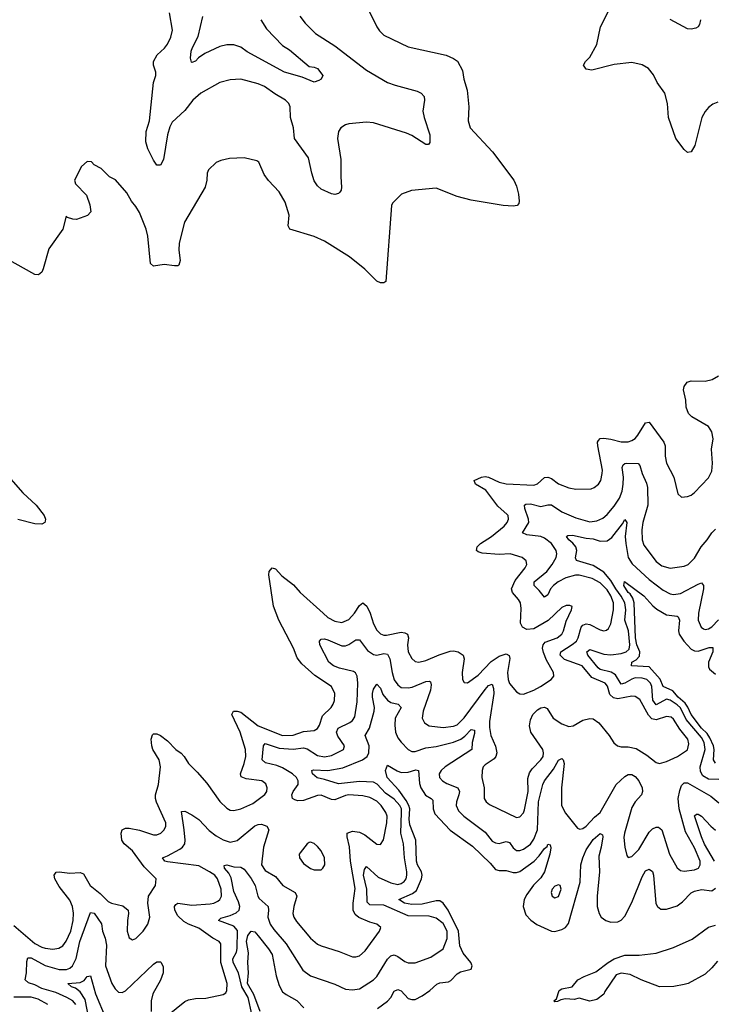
# Model space of a CAD drawing. Header units: inches. Extents: x 1843162 to 1959474, y 907081 to 1016326.
# Tile 245 of 256: x 1912164 to 1916143, y 920630 to 926270. Entities that reach past the tile are written whole.
import ezdxf

# ---------------------------------------------------------------- set-up
doc = ezdxf.new("R2010")
doc.units = ezdxf.units.IN
doc.header["$MEASUREMENT"] = 0
doc.layers.add('B9912', color=7, linetype='Continuous')

msp = doc.modelspace()

# ---------------------------------------------------------------- linework, layer by layer
at = {"layer": 'B9912', "color": 5}
for points, elevation in [([(1916163.2, 925796.8), (1916134.1, 925785.9), (1916110, 925767.8), (1916090, 925743.6), (1916071.4, 925710), (1916031.5, 925548.5), (1916010, 925512.7), (1915990, 925509.5), (1915970, 925527), (1915922.6, 925590), (1915881.8, 925710), (1915874.2, 925790), (1915859.7, 925850), (1915815.6, 925910), (1915794.6, 925954.6), (1915766, 925990), (1915730, 926011.3), (1915670, 926025.1), (1915570, 926013.7), (1915441, 925981), (1915410, 925986.9), (1915394.5, 926010), (1915405.1, 926030), (1915430, 926054.9), (1915470, 926128.4), (1915490.7, 926229.3), (1915571.3, 926390)], 680), ([(1914150.5, 926350), (1914210.4, 926230), (1914225.7, 926205.7), (1914250, 926181.3), (1914390, 926115.3), (1914607.3, 926067.3), (1914650, 926048.5), (1914671.5, 926031.6), (1914699.9, 925979.9), (1914708.7, 925930), (1914727.3, 925867.3), (1914737, 925770), (1914732.4, 925690), (1914744.4, 925650), (1914872.7, 925512.7), (1914994.3, 925350), (1915010, 925317.3), (1915022, 925270), (1915024.4, 925230), (1915022.5, 925217.5), (1915014.2, 925205.8), (1914990, 925202.4), (1914933.4, 925206.6), (1914750, 925236.1), (1914670, 925256.4), (1914550, 925304.4), (1914408.4, 925291.6), (1914351.3, 925270), (1914300.5, 925219.5), (1914293.7, 925206.3), (1914260.5, 924770), (1914250, 924762.4), (1914230, 924762.6), (1914210, 924772), (1914140.7, 924840.7), (1914052.6, 924912.6), (1913910, 925002.4), (1913850, 925028), (1913711.6, 925070), (1913701.8, 925090), (1913706.9, 925150), (1913684.7, 925224.7), (1913650, 925283.7), (1913588.3, 925348.3), (1913564.2, 925384.2), (1913534.2, 925454.2), (1913521.5, 925461.5), (1913450, 925478.7), (1913365.3, 925474.7), (1913316.1, 925463.9), (1913290, 925452), (1913244.9, 925410), (1913238, 925390), (1913236.5, 925350), (1913226.7, 925310), (1913108.2, 925110), (1913076.8, 924990), (1913075.4, 924950), (1913082.7, 924890), (1913076.3, 924863.7), (1913070, 924859.6), (1913050, 924860.4), (1912991.8, 924868.2), (1912930, 924858), (1912913.6, 924873.6), (1912897.3, 925030), (1912887.9, 925070), (1912850, 925166.6), (1912830, 925200.7), (1912805.1, 925230), (1912777.5, 925277.5), (1912712.1, 925352.1), (1912678, 925370), (1912630, 925418), (1912590, 925438), (1912575.3, 925455.3), (1912550, 925458), (1912518, 925430), (1912478, 925350), (1912482.8, 925330), (1912545.5, 925265.5), (1912566.4, 925210), (1912570.3, 925169.7), (1912552, 925148), (1912490, 925125.6), (1912467.7, 925127.7), (1912437.5, 925137.5), (1912430, 925144), (1912410.4, 925070), (1912330, 924958), (1912297.8, 924842.2), (1912290, 924824.5), (1912271.3, 924808.7), (1912250, 924811.2), (1912090, 924900.5)], 680), ([(1913768.4, 926290), (1913798.7, 926250), (1913858.4, 926190), (1913970, 926121.2), (1914150, 925980.2), (1914270, 925911.2), (1914314.5, 925894.5), (1914440.4, 925860.4), (1914463, 925850), (1914481.3, 925830), (1914482.6, 925810), (1914474.1, 925745.9), (1914480.2, 925710), (1914513.1, 925610), (1914513.7, 925566.3), (1914505.2, 925554.8), (1914490, 925554.7), (1914410, 925607.1), (1914380.6, 925620.6), (1914190, 925679.5), (1914150, 925682.4), (1914050, 925674), (1914030, 925668.2), (1914003.7, 925650), (1913990, 925629.2), (1913985.2, 925590), (1914003.2, 925470), (1914002.9, 925370), (1914007.6, 925310), (1914005.7, 925294.3), (1913998, 925282), (1913990, 925274.5), (1913970, 925269.4), (1913950, 925272), (1913890, 925299.6), (1913870, 925317.6), (1913850, 925347.3), (1913836.5, 925390), (1913818.3, 925478.3), (1913739, 925590), (1913733.2, 925650), (1913715.4, 925710), (1913713.5, 925770), (1913705.7, 925790), (1913686, 925810), (1913625, 925845), (1913567, 925887), (1913530, 925902.6), (1913430, 925928.4), (1913370, 925926), (1913310, 925909.8), (1913201.5, 925850), (1913155.5, 925810), (1913110, 925749.8), (1913036.6, 925683.4), (1913023.6, 925656.4), (1913011.4, 925610), (1912988.4, 925470), (1912970, 925436), (1912950, 925436.2), (1912930, 925465.1), (1912898, 925530), (1912887.2, 925570), (1912888.5, 925630), (1912908.2, 925690), (1912930.6, 925910), (1912942.8, 925950), (1912944.2, 925970), (1912930.9, 926010), (1912929.8, 926030), (1912950.6, 926069.4), (1912993.2, 926106.8), (1913009.7, 926130), (1913030, 926170.8), (1913039.1, 926210), (1913021.6, 926310)], 660), ([(1913544.3, 926270), (1913577.8, 926217.8), (1913670, 926122.6), (1913710, 926097.8), (1913821.7, 926001.7), (1913850, 925998.9), (1913870.4, 925990), (1913900.7, 925950), (1913891.3, 925930), (1913877.5, 925922.5), (1913850, 925912), (1913781.2, 925941.2), (1913680.7, 925970), (1913466.7, 926086.7), (1913430, 926113.2), (1913390, 926126.2), (1913350, 926126.4), (1913310, 926116.1), (1913223.8, 926076.2), (1913187.6, 926052.4), (1913170, 926033.3), (1913150, 926025.6), (1913147.6, 926027.6), (1913141.4, 926050), (1913146.9, 926090), (1913152.8, 926110), (1913186, 926174), (1913212.5, 926287.5)], 640), ([(1916064.4, 926270), (1916057.6, 926242.4), (1916050.4, 926229.6), (1916038.4, 926221.6), (1916010, 926215.1), (1915990, 926218), (1915890, 926271.8)], 660), ([(1912130, 921082), (1912250, 920979.6), (1912290, 920957.8), (1912310, 920951.3), (1912353, 920947), (1912387.9, 920952.1), (1912410, 920965), (1912430, 920991.3), (1912456.7, 921050), (1912469.5, 921110), (1912471.6, 921151.6), (1912466.1, 921190), (1912450, 921227.9), (1912390, 921304.6), (1912364.3, 921350), (1912361.8, 921370), (1912372.9, 921387.1), (1912390, 921390.1), (1912450, 921380.7), (1912510, 921385), (1912530, 921377.6), (1912568.3, 921310), (1912625.1, 921265.1), (1912670, 921218.7), (1912690, 921209), (1912754, 921194.1), (1912784.5, 921170), (1912786.8, 921150), (1912780.6, 921110), (1912779, 921050), (1912790.4, 921010.4), (1912810, 921000.4), (1912830, 921006.7), (1912871.1, 921050), (1912897.7, 921090), (1912909.8, 921130), (1912898.2, 921210), (1912901.1, 921250), (1912942.3, 921310), (1912946.4, 921350), (1912877, 921417), (1912810, 921509.1), (1912761.8, 921550), (1912748.5, 921570), (1912745.7, 921610), (1912751.6, 921630), (1912770, 921639.2), (1912790, 921639), (1912850, 921627.1), (1912930, 921600.6), (1912950, 921600.2), (1912972.6, 921610), (1912992.1, 921630), (1913001.5, 921650), (1913001.1, 921670), (1912947.6, 921787.6), (1912941.7, 921810), (1912942.1, 921830), (1912958.9, 921890), (1912970.8, 921990), (1912963.4, 922030), (1912927.2, 922090), (1912920.2, 922110), (1912916.8, 922150), (1912925.3, 922174.7), (1912930, 922179.1), (1912950, 922179.5), (1912970, 922170.3), (1913010, 922139.7), (1913058.2, 922090), (1913089, 922069), (1913105.6, 922050), (1913130, 922008.9), (1913180.2, 921960.2), (1913236.2, 921896.2), (1913310, 921791.8), (1913350, 921754.3), (1913370, 921743.2), (1913390, 921740.2), (1913430, 921750.2), (1913500.3, 921779.7), (1913568.7, 921831.3), (1913579.1, 921850), (1913581, 921870), (1913573.2, 921893.2), (1913551.2, 921911.2), (1913461.5, 921921.5), (1913433, 921933), (1913428.6, 921950), (1913450, 922010.6), (1913458.5, 922050), (1913457.7, 922090), (1913427, 922190), (1913379.8, 922290), (1913389.4, 922310), (1913410, 922310.2), (1913430, 922304.2), (1913530, 922225.5), (1913670, 922170.7), (1913730, 922171.3), (1913790, 922192.5), (1913850, 922198.2), (1913870.7, 922210), (1913881.8, 922230), (1913898.1, 922281.9), (1913948.5, 922330), (1913959.3, 922350), (1913966.6, 922370), (1913968.7, 922410), (1913949.7, 922450), (1913854, 922514), (1913780.2, 922580.2), (1913754.2, 922614.2), (1913732.5, 922670), (1913647.9, 922830), (1913618.4, 922910), (1913591.1, 923090), (1913593.6, 923110), (1913609.3, 923130), (1913630, 923124.4), (1913664.6, 923084.6), (1913732.6, 923032.6), (1913770, 922989.2), (1913902.4, 922870), (1913930, 922846.8), (1913970, 922824.3), (1914010, 922818.2), (1914050, 922835.2), (1914082.7, 922870), (1914110, 922914), (1914130, 922929.1), (1914151.7, 922911.7), (1914170.7, 922870), (1914190.1, 922810), (1914210, 922772.8), (1914230, 922752.2), (1914250, 922745.1), (1914265.7, 922745.7), (1914350, 922761.8), (1914370, 922758.6), (1914384.9, 922750), (1914392.1, 922730), (1914385.5, 922690), (1914390.1, 922650.1), (1914410, 922610.4), (1914430, 922594), (1914450, 922590.2), (1914490, 922599), (1914567.6, 922632.4), (1914630, 922653.4), (1914650, 922655.3), (1914676.4, 922650), (1914704.9, 922630), (1914709.3, 922610), (1914698.6, 922530), (1914700.4, 922490), (1914710, 922474), (1914730, 922472.7), (1914790, 922515.5), (1914865.2, 922594.8), (1914910, 922625), (1914950, 922637.8), (1914967.8, 922627.8), (1914971.9, 922611.9), (1914958.4, 922530), (1914961.9, 922490), (1914970, 922468.4), (1915010, 922420.4), (1915030, 922408.9), (1915050, 922406.9), (1915110, 922429.3), (1915147.6, 922450), (1915209.5, 922490), (1915223.6, 922510), (1915221.1, 922530), (1915181.8, 922601.8), (1915164.7, 922644.7), (1915159.9, 922670), (1915162.7, 922690), (1915174.5, 922705.5), (1915242.7, 922730), (1915268.9, 922750), (1915279.9, 922770), (1915294.8, 922825.2), (1915325.1, 922890), (1915329, 922909), (1915315.3, 922915.3), (1915295.3, 922915.3), (1915270, 922903.5), (1915190.6, 922829.4), (1915110, 922781), (1915070, 922777.3), (1915045.3, 922790), (1915033.3, 922813.3), (1915037.6, 922897.6), (1915032.8, 922930), (1915021.5, 922950), (1914986.8, 922990), (1914981.8, 923010), (1915001.9, 923058.1), (1915059.8, 923130), (1915068.4, 923150), (1915066.3, 923170), (1915042, 923190), (1914973.2, 923210), (1914910, 923206.9), (1914813.9, 923213.9), (1914790, 923221.5), (1914781, 923230), (1914784.8, 923250), (1914804.1, 923270), (1914866.9, 923310), (1914938.9, 923370), (1914957.1, 923390), (1914964.4, 923410), (1914961.6, 923430), (1914956.6, 923436.6), (1914903.2, 923483.2), (1914835.1, 923575.1), (1914775.6, 923610), (1914767.6, 923630), (1914810, 923649.2), (1914830, 923653.2), (1914850, 923650.2), (1914910, 923622), (1914950, 923612.5), (1915110, 923603), (1915130, 923611.3), (1915170, 923647.2), (1915190, 923650.2), (1915210, 923641.6), (1915250, 923612.1), (1915310, 923588.3), (1915350, 923580.7), (1915437, 923583), (1915454.5, 923590), (1915479.7, 923610), (1915492.3, 923630), (1915501.4, 923670), (1915502.2, 923690), (1915475.3, 923830), (1915474.5, 923850), (1915479.5, 923860.5), (1915489.3, 923870.7), (1915510, 923873.8), (1915550, 923868.2), (1915610, 923851.5), (1915650, 923853), (1915670, 923859), (1915690, 923872.1), (1915704.5, 923890), (1915750, 923961.7), (1915770, 923965.7), (1915855, 923850), (1915862.6, 923830), (1915861.8, 923770), (1915869.1, 923730), (1915912, 923650), (1915934, 923554), (1915956, 923536), (1915990, 923538.8), (1916010, 923547.3), (1916030, 923562), (1916110, 923646.8), (1916130, 923684.7), (1916133, 923730), (1916127.1, 923810), (1916136.8, 923870), (1916129.8, 923910), (1916110, 923939.1), (1916015.5, 923995.5), (1915995, 924015), (1915982.8, 924050), (1915980.2, 924090), (1915967.3, 924150), (1915969.8, 924170), (1915987, 924193), (1916010, 924201.7), (1916090, 924199.2), (1916130.6, 924209.4), (1916167.8, 924230)], 680), ([(1913010, 920566.4), (1913110, 920645.7), (1913130, 920656.3), (1913170, 920663.8), (1913230, 920666.3), (1913330, 920686.2), (1913344.2, 920695.8), (1913350.9, 920710), (1913352, 920750), (1913316.2, 920870), (1913316, 920976), (1913306, 920990), (1913270, 921009.8), (1913190, 921067.4), (1913130, 921089.9), (1913104.3, 921104.3), (1913070, 921137.7), (1913053.1, 921170), (1913050.7, 921190), (1913057.7, 921202.3), (1913070, 921209.3), (1913150, 921199.2), (1913254.5, 921205.4), (1913276.3, 921210), (1913298.5, 921221.5), (1913310, 921230.3), (1913319.2, 921250), (1913317.6, 921290), (1913297.5, 921350), (1913280.9, 921370), (1913251.4, 921390), (1913190, 921424.5), (1913010, 921446.1), (1912995.6, 921450), (1912982, 921470), (1913010, 921480.6), (1913080.8, 921519.2), (1913096.5, 921530), (1913109, 921550), (1913111.9, 921570), (1913106.5, 921630), (1913090, 921734), (1913110, 921736.9), (1913150, 921715.8), (1913190, 921689.3), (1913250, 921625.5), (1913290, 921595.8), (1913330, 921572.7), (1913370, 921559.4), (1913410, 921569.2), (1913510, 921653.1), (1913530, 921660.8), (1913550, 921661.8), (1913579.1, 921650), (1913590.2, 921630), (1913559.7, 921530), (1913549, 921430), (1913570, 921397.8), (1913630, 921362.3), (1913671.1, 921311.1), (1913742, 921270), (1913751.1, 921250), (1913733.6, 921190), (1913729.4, 921150), (1913734.7, 921130), (1913750, 921105.3), (1913830, 921009.1), (1913870, 920975.5), (1913890, 920965.6), (1913993.7, 920933.7), (1914070, 920903.2), (1914090, 920901.8), (1914110, 920908.1), (1914143.3, 920936.7), (1914226, 921050), (1914232, 921070), (1914209.2, 921090), (1914170, 921100.3), (1914107, 921127), (1914085.3, 921145.3), (1914074.1, 921170), (1914074, 921210), (1914086.1, 921293.9), (1914059.8, 921450), (1914052.4, 921532.4), (1914039.3, 921590), (1914040.5, 921610), (1914070, 921621.6), (1914110, 921616.8), (1914140.6, 921600.6), (1914210, 921547.8), (1914230, 921546.7), (1914247.3, 921572.7), (1914267.4, 921670), (1914268.6, 921708.6), (1914260.6, 921730), (1914233.9, 921770), (1914210, 921794.1), (1914170, 921815.6), (1914130, 921823.7), (1914050, 921830.8), (1914030, 921827.3), (1913970, 921802.2), (1913950, 921803.7), (1913890, 921828.7), (1913870, 921826), (1913790, 921797.9), (1913756.4, 921796.4), (1913740.7, 921800.7), (1913727.5, 921810), (1913723, 921830), (1913729.9, 921850), (1913758.2, 921890), (1913759.6, 921910), (1913749.9, 921930), (1913727.4, 921950), (1913670, 921984.9), (1913637.6, 921997.6), (1913572.7, 922012.7), (1913552.2, 922030), (1913561, 922110), (1913570, 922123.6), (1913650, 922097.3), (1913730, 922091.5), (1913790, 922099.4), (1913810, 922093.2), (1913870, 922056.4), (1913910, 922048.8), (1913950, 922056.2), (1914018, 922090), (1914025.4, 922110), (1913985.6, 922165.7), (1913979, 922190), (1913987.9, 922212.1), (1914055.9, 922244.1), (1914070, 922256.2), (1914083.1, 922276.9), (1914096.6, 922363.4), (1914100.9, 922470), (1914096.6, 922510), (1914088.2, 922528.2), (1914076.1, 922536.1), (1913995.5, 922555.5), (1913961.1, 922570), (1913935.6, 922590), (1913883.1, 922690), (1913880.4, 922710), (1913890, 922722), (1913910, 922723.9), (1913930, 922719), (1914010, 922683), (1914030, 922683), (1914050, 922690.8), (1914090, 922718), (1914110, 922717.6), (1914157, 922657.1), (1914190, 922634.2), (1914210, 922630.1), (1914250, 922639.6), (1914270, 922636.6), (1914283.8, 922610), (1914297.4, 922530), (1914309.4, 922489.4), (1914330, 922460.6), (1914350, 922445.8), (1914390, 922442.8), (1914412.3, 922447.7), (1914490, 922480.1), (1914510, 922481.2), (1914516.8, 922476.8), (1914520.9, 922460.9), (1914516.6, 922430), (1914474.5, 922310), (1914469.2, 922270), (1914482.1, 922242.1), (1914510, 922225), (1914590, 922216.6), (1914650, 922224.5), (1914670, 922231.8), (1914710, 922271.6), (1914830, 922434.5), (1914850, 922457.1), (1914870, 922464.9), (1914879, 922439), (1914879.7, 922410), (1914856, 922250), (1914855.5, 922215.5), (1914863.8, 922170), (1914889.6, 922109.6), (1914897, 922070), (1914892.2, 922050), (1914882.9, 922037.1), (1914830, 922002.6), (1914819, 921990), (1914812.7, 921970), (1914811.3, 921930), (1914825, 921870), (1914825.4, 921810), (1914835.6, 921790), (1914855.3, 921775.3), (1915010, 921700.3), (1915030, 921704.6), (1915050, 921727.2), (1915055.5, 921744.5), (1915077, 921850), (1915075.8, 921924.2), (1915083.8, 921956.2), (1915099.9, 921980.1), (1915149.9, 922030.1), (1915162.3, 922050), (1915165.5, 922070), (1915160.2, 922090), (1915092.1, 922190), (1915085.4, 922225.4), (1915090, 922260.3), (1915103.1, 922290), (1915130, 922317.6), (1915150, 922328), (1915170, 922331.6), (1915185.4, 922325.4), (1915220.7, 922270), (1915270, 922237.3), (1915310, 922222.2), (1915334.9, 922225.1), (1915390, 922258.4), (1915430, 922267.5), (1915450, 922266.4), (1915482.6, 922242.6), (1915541.5, 922170), (1915567.6, 922127.6), (1915588.7, 922110), (1915610, 922105.4), (1915650, 922105.4), (1915694.7, 922094.7), (1915756.8, 922056.8), (1915810, 922014.7), (1915830, 922010.2), (1915870, 922021.1), (1915931.5, 922050), (1915990, 922088.9), (1915998.3, 922121.7), (1915991.2, 922150), (1915946.3, 922206.3), (1915910, 922264.6), (1915895.8, 922275.8), (1915870, 922279.2), (1915810, 922260.3), (1915786.3, 922266.3), (1915766, 922286), (1915716, 922376), (1915690, 922393.6), (1915670, 922395.2), (1915590, 922380.5), (1915566.4, 922386.4), (1915545.7, 922405.7), (1915531.9, 922451.9), (1915518.2, 922470), (1915442.4, 922502.4), (1915386.3, 922570), (1915285.9, 922605.9), (1915259.9, 922630), (1915263.2, 922650), (1915329.4, 922690.6), (1915352.9, 922710), (1915364, 922730), (1915381.3, 922790), (1915390, 922802), (1915410, 922809.1), (1915430, 922805), (1915490, 922775.2), (1915510, 922770.3), (1915526.1, 922773.9), (1915537.3, 922782.7), (1915549.9, 922810.1), (1915566.5, 922890), (1915566.4, 922930), (1915551, 922970), (1915530, 923003.6), (1915490, 923045.4), (1915443.1, 923070), (1915370, 923089.3), (1915347.9, 923087.9), (1915292.4, 923072.4), (1915249.1, 923050.9), (1915222.2, 923030), (1915205.4, 923010), (1915190, 922976.4), (1915170, 922961.7), (1915140.8, 923000.8), (1915111.3, 923030), (1915111.9, 923050), (1915182.9, 923110), (1915213.9, 923150), (1915237.1, 923190), (1915241.4, 923210), (1915237.5, 923230), (1915209.9, 923270), (1915170, 923301.1), (1915150, 923310.4), (1915070, 923318.6), (1915045.1, 923330), (1915080.7, 923390), (1915078.7, 923410), (1915057.6, 923470), (1915056.4, 923490), (1915064, 923496), (1915090, 923496.4), (1915150, 923481.3), (1915190, 923491.6), (1915210, 923491.5), (1915270, 923451.4), (1915350, 923417.5), (1915430, 923394.8), (1915470, 923398.8), (1915504.7, 923415.3), (1915530, 923435.5), (1915570, 923484.4), (1915599.4, 923530), (1915614.5, 923570), (1915620.9, 923610), (1915622.8, 923650), (1915615.8, 923704.2), (1915620.5, 923719.5), (1915630, 923728.9), (1915638, 923730), (1915707.1, 923727.1), (1915715.8, 923715.8), (1915730.7, 923670), (1915755.6, 923615.6), (1915759.9, 923590), (1915762, 923490), (1915733.8, 923390), (1915727.3, 923347.3), (1915730.1, 923290.1), (1915739.9, 923259.9), (1915810, 923166.5), (1915842.1, 923142.1), (1915890, 923128.1), (1915970, 923139.3), (1915993.7, 923150), (1916030, 923185), (1916068.5, 923251.5), (1916102.4, 923290), (1916128.8, 923331.2), (1916150, 923352.6)], 660), ([(1912070, 923686.3), (1912180.9, 923560.9), (1912258, 923490), (1912304.2, 923430), (1912312, 923410), (1912310, 923398), (1912307.7, 923390), (1912290, 923380.5), (1912250, 923382.4), (1912152.5, 923407.5)], 680), ([(1916170, 921917.5), (1916110, 921919.5), (1916078.5, 921938.5), (1916064.4, 921964.4), (1916062.6, 921990), (1916090.2, 922090), (1916084.7, 922130), (1916070, 922158.7), (1915981.3, 922261.3), (1915950, 922327.8), (1915930, 922345.9), (1915890, 922373.4), (1915870, 922378.5), (1915810, 922346.2), (1915791.9, 922371.9), (1915785.9, 922450), (1915777.6, 922470), (1915756.8, 922490), (1915730, 922499.2), (1915690, 922499.7), (1915670, 922493.5), (1915630, 922469), (1915610, 922464.2), (1915577.1, 922517.1), (1915552.1, 922532.1), (1915490, 922548.7), (1915477, 922557), (1915419.1, 922630), (1915412.4, 922650), (1915430, 922662), (1915510, 922635), (1915550, 922631.5), (1915610, 922639.7), (1915638.2, 922650), (1915654.7, 922665.3), (1915658.5, 922690), (1915651.4, 922770), (1915629.9, 922830), (1915635.5, 922890), (1915630.5, 922929.5), (1915610, 922969.1), (1915578.4, 923010), (1915550, 923058.1), (1915510, 923106.1), (1915450, 923143), (1915353.3, 923173.3), (1915348.3, 923188.3), (1915355.3, 923230), (1915349.9, 923249.9), (1915332.6, 923272.6), (1915308.9, 923290), (1915296.9, 923310), (1915304.4, 923315.6), (1915330, 923317.1), (1915410, 923299.6), (1915450, 923296.4), (1915490, 923282.5), (1915530, 923284.4), (1915555.7, 923304.3), (1915617.1, 923382.9), (1915630, 923407.7), (1915641.3, 923390), (1915632.3, 923310), (1915636, 923270), (1915650.6, 923190.5), (1915672.4, 923152.4), (1915770, 923063.8), (1915850, 923003), (1915890, 922981.2), (1915910, 922977.9), (1915950, 922983.8), (1916050, 923037.6), (1916070, 923044), (1916080.7, 923030), (1916080.8, 923010), (1916052.9, 922870), (1916050.9, 922830.9), (1916068.1, 922790), (1916081.7, 922781.7), (1916090, 922778), (1916110, 922781.1), (1916130, 922792.1), (1916167.7, 922832.3)], 640), ([(1916150, 922011.3), (1916138.1, 922030), (1916142.4, 922090), (1916138.6, 922110), (1916117.6, 922157.6), (1916101.9, 922181.9), (1916070, 922212.8), (1916011, 922290), (1915992.2, 922332.2), (1915976.1, 922356.1), (1915936.4, 922390), (1915905.3, 922425.3), (1915850.8, 922450.8), (1915832.8, 922492.8), (1915770, 922562.8), (1915669.3, 922570), (1915670.9, 922590), (1915696, 922604), (1915714.6, 922625.4), (1915716.1, 922650), (1915700.3, 922690), (1915692, 922730), (1915683.5, 922930), (1915675.9, 922955.9), (1915661.3, 922981.3), (1915650.7, 922990), (1915624.9, 923030), (1915628.2, 923051.8), (1915739.3, 922970), (1915791.9, 922911.9), (1915814.3, 922894.3), (1915870, 922861.9), (1915930, 922854.5), (1915936.1, 922850), (1915944.4, 922830), (1915937.9, 922770), (1915941.9, 922750), (1915968.2, 922710), (1916010, 922665.4), (1916030, 922655.1), (1916050, 922653), (1916114.1, 922674.1), (1916134.3, 922674.3), (1916134, 922650), (1916110.1, 922590), (1916110, 922563.1), (1916116.3, 922550), (1916150, 922522.2)], 620), ([(1913494.6, 920574.6), (1913473.5, 920670), (1913435.5, 920730), (1913416.6, 920810), (1913386.4, 920870), (1913384.9, 920890), (1913405.2, 920930), (1913409.2, 920950), (1913412.3, 921052.3), (1913390, 921078), (1913302.3, 921110), (1913315.8, 921124.2), (1913370, 921138.4), (1913404.8, 921155.2), (1913421.9, 921170), (1913425.5, 921190), (1913418.1, 921218.1), (1913390, 921276.9), (1913375, 921355), (1913362.5, 921382.5), (1913337.4, 921410), (1913335.3, 921424.7), (1913350, 921430.2), (1913390, 921417.1), (1913430, 921415.3), (1913450, 921404.2), (1913490, 921351.9), (1913513.3, 921310), (1913528.8, 921250), (1913536.5, 921236.5), (1913586.3, 921190), (1913589.5, 921170), (1913585.8, 921130), (1913598.1, 921090), (1913618.9, 921058.9), (1913690, 920976.5), (1913785.4, 920825.4), (1913830, 920794.4), (1913970, 920746.5), (1914030, 920717.2), (1914070, 920713.4), (1914110, 920719.7), (1914190, 920771), (1914210.3, 920789.7), (1914270, 920889.2), (1914290, 920907.3), (1914310, 920913), (1914330, 920904.2), (1914370, 920874.7), (1914390, 920867.2), (1914430, 920867.2), (1914519, 920901), (1914590, 920947.6), (1914613.1, 921006.9), (1914612.2, 921050), (1914590, 921092.4), (1914550, 921124.6), (1914510, 921135.9), (1914390, 921138.1), (1914250, 921199.2), (1914170, 921199.9), (1914155.1, 921215.1), (1914152.5, 921290), (1914134, 921370), (1914138.3, 921401.7), (1914150, 921420.3), (1914218.4, 921358.4), (1914290, 921325.6), (1914330, 921317.2), (1914350, 921322.2), (1914365.9, 921334.1), (1914377.1, 921350), (1914382.4, 921370), (1914381.2, 921390), (1914368.1, 921470), (1914361.7, 921550), (1914346.5, 921610), (1914352, 921730), (1914350.7, 921750), (1914342.3, 921770), (1914310, 921804.8), (1914260, 921840), (1914212.2, 921892.2), (1914190, 921902.1), (1914110, 921906.4), (1913990, 921892.8), (1913910, 921918.3), (1913867.1, 921927.1), (1913841.1, 921950), (1913837.6, 921970), (1913846.3, 921973.7), (1913930, 921970.5), (1914015.4, 921984.6), (1914128.6, 922031.4), (1914154.5, 922050), (1914164.5, 922070), (1914166.3, 922110), (1914142.2, 922170), (1914167.3, 922212.7), (1914195.5, 922310), (1914196.6, 922330), (1914184.8, 922390), (1914185, 922410), (1914190, 922436.4), (1914210, 922464.9), (1914230, 922440.4), (1914244.8, 922404.8), (1914270, 922372.5), (1914290, 922359.8), (1914332.7, 922350), (1914350, 922330.5), (1914315.7, 922270), (1914312.2, 922230), (1914316.6, 922190), (1914330, 922157.6), (1914350, 922131.9), (1914390, 922090.2), (1914410, 922079.4), (1914430, 922079.2), (1914490, 922098.8), (1914550, 922107.3), (1914650, 922131.4), (1914691, 922149), (1914714.5, 922165.5), (1914750, 922205), (1914770, 922200.7), (1914770, 922180.9), (1914756.1, 922130), (1914754.2, 922090), (1914601.2, 921990), (1914578.9, 921970), (1914566.7, 921950), (1914569.2, 921930), (1914585.5, 921910), (1914610, 921895), (1914674.7, 921870), (1914683.2, 921850), (1914680.5, 921830), (1914665.5, 921790), (1914664, 921770), (1914677.8, 921737.8), (1914707.7, 921707.7), (1914830, 921616.5), (1914870, 921565.6), (1914890, 921555.2), (1914910, 921551.7), (1914950, 921563.2), (1914970, 921556.8), (1914990, 921527.6), (1915010, 921511), (1915030, 921510.9), (1915050, 921518.4), (1915090, 921546.8), (1915110, 921575.6), (1915130.3, 921630), (1915136.8, 921790), (1915160.7, 921890), (1915170.6, 921910), (1915221.8, 921978.2), (1915250, 922028.5), (1915270, 922038), (1915277.1, 922030), (1915282.3, 922010), (1915266.9, 921870), (1915268.4, 921770), (1915290, 921724.4), (1915359.9, 921639.9), (1915373, 921633), (1915390, 921637.8), (1915410, 921651.3), (1915457.5, 921702.5), (1915490, 921729.5), (1915580.5, 921890), (1915630, 921935.5), (1915650, 921947.1), (1915670, 921947.6), (1915690, 921935), (1915710.1, 921910), (1915729.5, 921870), (1915732.3, 921850), (1915726.3, 921830), (1915689.7, 921790.3), (1915670, 921757.2), (1915628.4, 921610), (1915625.8, 921585.8), (1915630.4, 921530), (1915642.8, 921482.8), (1915650, 921471), (1915670, 921478), (1915710, 921518), (1915770, 921616.8), (1915790, 921635.5), (1915810, 921645.2), (1915824.3, 921644.3), (1915843.2, 921630), (1915887.5, 921490), (1915930, 921412.2), (1915950, 921396), (1915970, 921392.8), (1916030, 921400.3), (1916053, 921410), (1916061.7, 921430), (1916061.8, 921450), (1916030, 921526.9), (1915978.8, 921618.8), (1915941.5, 921750), (1915937.1, 921810), (1915945, 921855), (1915956.1, 921883.9), (1915970, 921899), (1915990, 921898.2), (1916122.6, 921822.6), (1916170, 921784.4)], 640), ([(1914213.1, 920606.9), (1914270, 920647.5), (1914290, 920670.2), (1914310, 920704.9), (1914330, 920715.8), (1914350, 920706.9), (1914390, 920663.2), (1914410, 920657.6), (1914430, 920658.8), (1914470, 920678.6), (1914514, 920710), (1914554.1, 920745.9), (1914570, 920753.5), (1914620, 920760), (1914632.9, 920767.1), (1914670, 920804.2), (1914690, 920816.2), (1914750, 920832.4), (1914756.3, 920850), (1914749, 920870), (1914703.6, 920923.6), (1914685.7, 920965.7), (1914677.6, 921050), (1914619.1, 921170), (1914590, 921210.4), (1914570, 921222.3), (1914550, 921224), (1914470, 921204.3), (1914410, 921202.5), (1914368.4, 921210), (1914335.1, 921230), (1914414.3, 921265.7), (1914436.9, 921283.1), (1914466.5, 921350), (1914469, 921370), (1914464.9, 921390), (1914442.4, 921430), (1914437.1, 921450), (1914432.9, 921570), (1914399.2, 921659.2), (1914395.5, 921690), (1914398.1, 921750), (1914394, 921770), (1914378.7, 921798.7), (1914336.6, 921856.6), (1914269.2, 921930), (1914259.7, 921970), (1914270, 922000.7), (1914326.9, 921966.9), (1914350, 921959.1), (1914390, 921959.8), (1914433.3, 921973.3), (1914449, 921969), (1914455, 921895), (1914461.2, 921870), (1914488.9, 921828.9), (1914521.1, 921810), (1914530, 921799.5), (1914531.7, 921750), (1914542.3, 921722.3), (1914630, 921627.9), (1914757.1, 921537.1), (1914858.8, 921438.8), (1914890, 921402.3), (1914910, 921396.5), (1914950, 921397.6), (1914990, 921385), (1915010, 921384.7), (1915030, 921391.2), (1915111.4, 921450), (1915139.6, 921480.4), (1915170, 921523.6), (1915185.3, 921534.7), (1915190, 921547.3), (1915203.6, 921543.6), (1915205.8, 921525.8), (1915200.9, 921490), (1915171.1, 921390), (1915150, 921354.2), (1915107.1, 921312.9), (1915070, 921259.9), (1915054.7, 921230), (1915048.1, 921190), (1915063.6, 921143.6), (1915091.8, 921111.8), (1915127.4, 921087.4), (1915210, 921049.4), (1915230, 921047.8), (1915270, 921058.6), (1915290, 921070.1), (1915307, 921093), (1915374.4, 921330), (1915379.2, 921430), (1915390, 921470.2), (1915410, 921515), (1915450, 921574), (1915490, 921608.5), (1915502, 921602), (1915504.6, 921590), (1915495.2, 921530), (1915481.4, 921478.6), (1915486.1, 921390), (1915471.3, 921250), (1915472.8, 921190), (1915482.8, 921150), (1915496, 921130), (1915521.3, 921110), (1915550, 921100.1), (1915590, 921102.2), (1915610, 921112.3), (1915630, 921134.5), (1915670, 921212.7), (1915730, 921360.2), (1915750, 921395.2), (1915770, 921404.9), (1915790, 921390.4), (1915795, 921370), (1915808.8, 921208.8), (1915818.4, 921190), (1915836.1, 921176.1), (1915870, 921175.6), (1915930, 921195.1), (1915961.8, 921218.2), (1916010, 921269.3), (1916030, 921279.2), (1916070, 921287.8), (1916130, 921281), (1916150, 921294.9)], 620), ([(1916144.9, 921450), (1916088, 921548), (1916069, 921590), (1916030, 921709.4), (1916041.1, 921718.9), (1916050, 921720.2), (1916070, 921708.6), (1916122.9, 921650), (1916150, 921628.8)], 620), ([(1912485.7, 920630), (1912468, 920650), (1912433, 920670), (1912370, 920697.8), (1912290, 920720.7), (1912250, 920741.7), (1912213.3, 920753.3), (1912194.9, 920770), (1912203.1, 920810), (1912204.2, 920875.8), (1912210, 920897.6), (1912230, 920897), (1912310, 920852.9), (1912389.7, 920829.7), (1912431.2, 920830), (1912450, 920836.6), (1912465.5, 920850), (1912486.7, 920893.3), (1912507.9, 920990), (1912570, 921157.1), (1912590, 921152.9), (1912632.3, 921092.3), (1912638.5, 921050), (1912653, 921010), (1912660.1, 920970), (1912656, 920850), (1912692.3, 920750), (1912710, 920719.5), (1912730, 920700.3), (1912750, 920697.3), (1912770, 920707.2), (1912930, 920859.7), (1912950, 920874.2), (1912970, 920874.3), (1912973.8, 920870), (1912985.1, 920845.1), (1912985.3, 920810), (1912970.5, 920769.5), (1912926, 920690), (1912916.5, 920650), (1912916.2, 920590)], 660), ([(1913541.8, 920590), (1913505.7, 920685.7), (1913467.9, 920750), (1913475.2, 920810), (1913470.4, 920870), (1913474.6, 920925.4), (1913463.9, 920990), (1913470, 921024.4), (1913490, 921050.3), (1913510, 921045.2), (1913530, 921023), (1913590, 920948.2), (1913610, 920916.1), (1913633.2, 920793.3), (1913650, 920738), (1913670, 920701.6), (1913690, 920685.7), (1913751.6, 920651.6), (1913791.6, 920610)], 620), ([(1916161.6, 920878.4), (1916130, 920839.1), (1916090, 920804), (1915993, 920750), (1915970, 920743.1), (1915911.6, 920731.6), (1915830, 920729.7), (1915725.1, 920770), (1915661.2, 920801.2), (1915610, 920809.2), (1915581.2, 920798.8), (1915515.5, 920704.5), (1915510, 920687.6), (1915470, 920658), (1915429.4, 920649.4), (1915370, 920666), (1915341.1, 920658.9), (1915290, 920662.4), (1915264.1, 920655.9), (1915245.6, 920645.6), (1915230, 920644), (1915224, 920650), (1915238.9, 920661.1), (1915254, 920710), (1915270, 920719.1), (1915328, 920730), (1915362, 920770), (1915397.2, 920790), (1915463.9, 920816.1), (1915534.5, 920870), (1915570, 920891.3), (1915630, 920912.6), (1915712.8, 920912.8), (1915810, 920923.9), (1915910, 920955.5), (1916016.9, 921003.1), (1916110, 921073.1), (1916150, 921084.5)], 580), ([(1912574.7, 920470), (1912538.8, 920658.8), (1912510, 920701.3), (1912482.6, 920722.6), (1912460.5, 920730), (1912439.5, 920750), (1912510, 920754.8), (1912533.6, 920766.4), (1912550, 920788.9), (1912570, 920793.4), (1912597.7, 920690), (1912656.3, 920550)], 640), ([(1912324.8, 920630), (1912270, 920659.8), (1912230, 920670.5), (1912130, 920670.9)], 680)]:
    msp.add_lwpolyline(points, dxfattribs=dict(at, elevation=elevation))
for points, elevation in [([(1913830, 921559.3), (1913823, 921557), (1913810, 921549.2), (1913770, 921499), (1913765.5, 921490), (1913766.4, 921470), (1913790, 921436.3), (1913830, 921408.4), (1913850, 921400.5), (1913890, 921400.7), (1913901.2, 921410), (1913911.2, 921428.8), (1913909.6, 921470), (1913890, 921509.3), (1913870, 921534.5), (1913850, 921552.3)], 680), ([(1915250, 921315.6), (1915230, 921307.3), (1915214.4, 921290), (1915208, 921270), (1915214, 921250), (1915230, 921240.4), (1915250, 921248.4), (1915265.6, 921290), (1915259.3, 921310)], 640)]:
    msp.add_lwpolyline(points, close=True, dxfattribs=dict(at, elevation=elevation))

doc.saveas('drawing.dxf')
